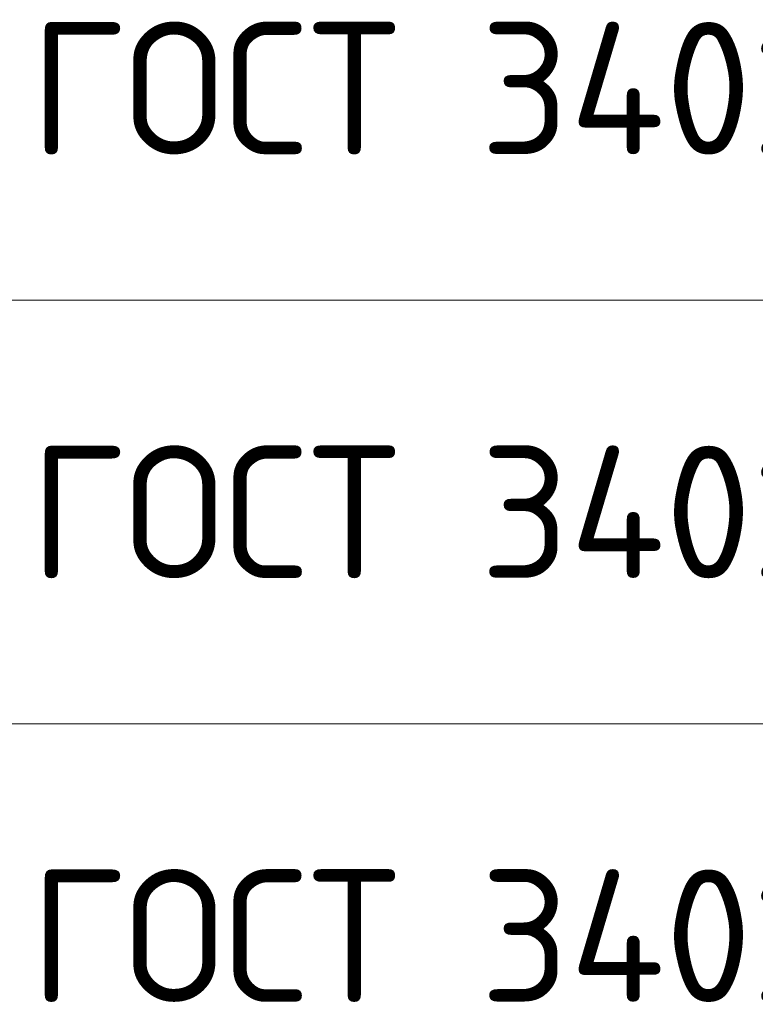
# Model space of a CAD drawing. Header units: metres. Extents: x -38 to 97, y -15 to 21.
# Tile 68 of 132: x 70.33 to 71.72, y 3.94 to 5.8. Entities that reach past the tile are written whole.
import ezdxf

# ---------------------------------------------------------------- set-up
doc = ezdxf.new("R2010")
doc.units = ezdxf.units.M
doc.styles.add('ISOCPEUR', font='txt')

msp = doc.modelspace()

# ---------------------------------------------------------------- linework, layer by layer
at = {"color": 7, "linetype": 'Continuous', "lineweight": 13, "transparency": 33554687}
for p, q in [((86.4198, 5.2717), (67.9198, 5.2717)), ((86.4198, 4.4717), (67.9198, 4.4717))]:
    msp.add_line(p, q, dxfattribs=at)

# ---------------------------------------------------------------- texts
at = {"color": 7, "linetype": 'Continuous', "lineweight": 35, "transparency": 33554687, "char_height": 0.25, "width": 2.743715, "attachment_point": 7, "style": 'ISOCPEUR'}
for insert in [(70.3506, 5.5467), (70.3506, 4.7467), (70.3506, 3.9467)]:
    msp.add_mtext('\\W0.96;ГОСТ 34028-2016', dxfattribs=dict(at, insert=insert))

doc.saveas('drawing.dxf')
